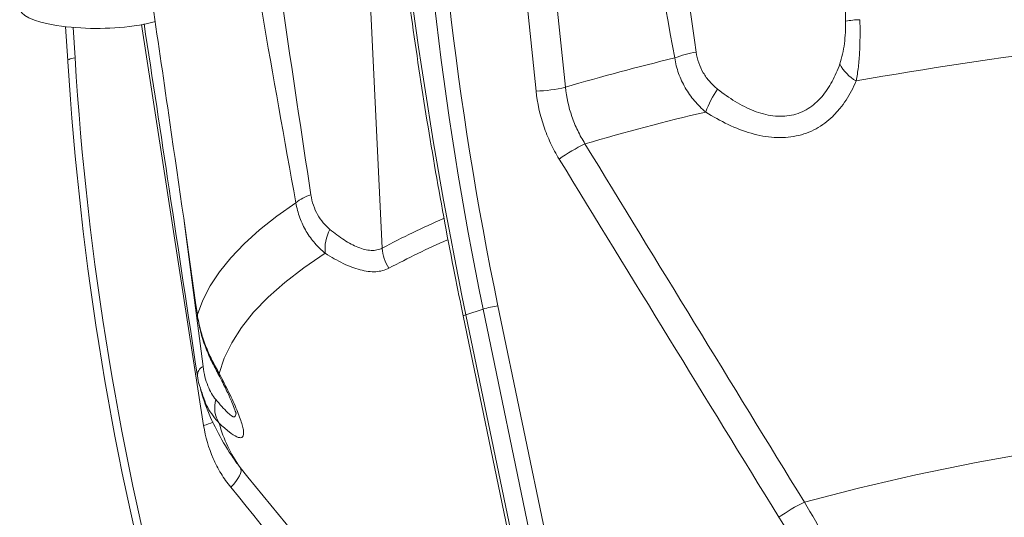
# Model space of a CAD drawing. Header units: millimetres. Extents: x 44 to 335, y -281 to 612.
# Tile 4 of 15: x 48 to 130, y -20 to 21. Entities that reach past the tile are written whole.
import ezdxf

# ---------------------------------------------------------------- set-up
doc = ezdxf.new("R2010")
doc.units = ezdxf.units.MM

msp = doc.modelspace()

# ---------------------------------------------------------------- linework, layer by layer
at = {"color": 7, "linetype": 'Continuous', "lineweight": 15}
for p, q in [((90.86, 15.3), (86.96, 52.727)), ((77.998, 2.164), (76.18, 39.596)), ((51.505, 20.686), (51.679, 17.826)), ((86.437, -2.938), (84.989, -3.407)), ((127.345, -200.024), (86.437, -2.938)), ((87.675, -2.661), (128.584, -199.747)), ((84.765, -3.517), (125.674, -200.603)), ((84.989, -3.407), (125.898, -200.494)), ((65.782, -15.704), (66.113, -16.2))]:
    msp.add_line(p, q, dxfattribs=at)
at = {"color": 8, "linetype": 'Continuous', "lineweight": 15}
for p, q in [((52.14, 20.622), (52.295, 18.083)), ((63.053, -12.67), (57.844, 20.869)), ((61.41, 4.413), (63.004, -7.753))]:
    msp.add_line(p, q, dxfattribs=at)
at = {"color": 7, "linetype": 'Continuous', "lineweight": 15, "flags": 128}
for points in [[(89.413, 53.041), (89.823, 49.109), (91.464, 33.381), (93.318, 15.616)], [(47.665, 22.27), (47.695, 22.05), (47.837, 21.833), (48.087, 21.623), (48.441, 21.423), (48.892, 21.236), (49.434, 21.067), (50.057, 20.917), (50.749, 20.789)], [(51.679, 17.826), (51.68, 17.819), (51.704, 17.779)], [(62.528, -3.393), (62.975, -2.197), (63.591, -1.005), (64.375, 0.18), (65.325, 1.357), (66.442, 2.524), (67.722, 3.68), (69.165, 4.823), (70.768, 5.951)], [(64.356, -8.328), (64.778, -7.038), (65.399, -5.753), (66.217, -4.476), (67.233, -3.208), (68.443, -1.952), (69.847, -0.709), (71.441, 0.518), (73.224, 1.728)], [(62.516, -3.446), (62.515, -3.432), (62.528, -3.393)], [(113.306, -19.089), (117.833, -17.906), (122.634, -16.799), (127.692, -15.77), (132.986, -14.825), (138.496, -13.967), (144.202, -13.199), (150.081, -12.523), (156.11, -11.944), (162.266, -11.462), (168.526, -11.08), (174.866, -10.8), (181.26, -10.621)], [(66.113, -16.2), (66.171, -16.329), (66.18, -16.491), (66.142, -16.681), (66.057, -16.894), (65.927, -17.123), (65.758, -17.362), (65.552, -17.603), (65.317, -17.84)]]:
    msp.add_lwpolyline(points, dxfattribs=at)
at = {"color": 8, "linetype": 'Continuous', "lineweight": 15, "flags": 128}
for points in [[(52.295, 18.083), (52.14, 18.055), (52.002, 18.022), (51.884, 17.985), (51.791, 17.944), (51.725, 17.902), (51.687, 17.86), (51.679, 17.826)], [(84.989, -3.407), (84.892, -3.441), (84.821, -3.471), (84.778, -3.496), (84.765, -3.516), (84.765, -3.517)]]:
    msp.add_lwpolyline(points, dxfattribs=at)
at = {"color": 7, "linetype": 'Continuous', "lineweight": 15}
for centre, radius, start, end in [((54.171, 43.788), 23.253, 261.53719, 277.59986), ((55.624, 33.174), 12.539, 277.43497, 285.73904), ((118.155, 13.732), 7.537, 91.51656, 100.66903), ((179.92, -337.274), 358.863, 94.21507, 99.99442), ((106.183, 7.943), 10.787, 100.33918, 110.20176), ((145.07, -159.102), 182.221, 103.52375, 106.49952), ((119.257, 19.052), 3.329, 206.40531, 240.92904), ((90.691, 26.357), 11.058, 270.87594, 283.74585), ((113.325, 10.471), 8.823, 145.55434, 159.60568), ((146.745, -164.837), 183.189, 103.15475, 106.42198), ((101.448, -2.625), 14.984, 115.67507, 125.2751), ((73.046, 3.184), 3.584, 106.54897, 129.45734), ((76.697, 2.091), 3.492, 152.10399, 185.97517), ((81.371, 2.344), 3.378, 183.06405, 213.45742), ((88.973, -11.366), 8.801, 98.47879, 106.74518), ((63.338, -8.491), 0.811, 114.35016, 182.28007), ((66.521, -11.15), 2.548, 165.0199, 211.84479), ((75.174, -9.635), 11.189, 194.80572, 215.9264), ((119.854, -32.551), 14.97, 115.9408, 125.41809)]:
    msp.add_arc(centre, radius, start, end, dxfattribs=at)
at = {"color": 8, "linetype": 'Continuous', "lineweight": 15}
for centre, radius, start, end in [((110.781, -59.288), 69.649, 113.39354, 118.0784), ((110.494, -59.274), 67.756, 113.52653, 118.1254), ((64.906, -7.576), 0.931, 207.20693, 233.85587), ((62.126, -8.787), 3.992, 283.42581, 295.5199)]:
    msp.add_arc(centre, radius, start, end, dxfattribs=at)
at = {"color": 7, "linetype": 'Continuous', "lineweight": 15}
for centre, major_axis, ratio, start_param, end_param in [((302.595, 29.472), (-93.001, 232.207), 0.868094, 1.158965, 1.368405), ((303.078, 29.655), (-92.742, 231.235), 0.868541, 1.158514, 1.367953), ((246.389, 11.235), (-70.474, 239.922), 0.640875, 1.235297, 1.444737), ((285.558, 55.625), (131.159, 215.265), 0.902021, 2.228018, 2.437457), ((285.175, 55.82), (130.492, 214.507), 0.901827, 2.227433, 2.436872)]:
    msp.add_ellipse(centre, major_axis=major_axis, ratio=ratio, start_param=start_param, end_param=end_param, dxfattribs=at)
for points, knots in [([(116.76, 21.138), (116.722, 26.54), (116.599, 31.931), (116.241, 42.699), (116.003, 48.076), (115.72, 53.445)], [0, 0, 0, 0, 0.5, 0.5, 1, 1, 1, 1]), ([(102.458, 18.067), (101.465, 23.464), (100.57, 28.893), (98.908, 39.793), (98.143, 45.265), (97.431, 50.755)], [0, 0, 0, 0, 0.5, 0.5, 1, 1, 1, 1]), ([(77.782, 47.403), (77.887, 45.907), (78.19, 41.568), (78.852, 34.355), (79.836, 25.765), (81.03, 17.156), (82.43, 8.541), (83.708, 1.649), (84.53, -2.367), (84.765, -3.517)], [0, 0, 0, 0, 0.088877, 0.257646, 0.426375, 0.595067, 0.763732, 0.93238, 1, 1, 1, 1]), ([(58.784, 22.5), (59.267, 19.228), (60.534, 10.642), (61.765, 1.973), (62.528, -3.393)], [0, 0, 0, 0, 0.381041, 1, 1, 1, 1]), ([(62.528, -8.524), (61.746, -3.329), (60.281, 6.402), (58.774, 16.303), (58.071, 20.918)], [0, 0, 0, 0, 0.533858, 1, 1, 1, 1]), ([(116.275, 17.572), (116.365, 17.828), (116.442, 18.101), (116.568, 18.668), (116.618, 18.961), (116.695, 19.57), (116.722, 19.884), (116.755, 20.509), (116.762, 20.822), (116.76, 21.138)], [0, 0, 0, 0, 0.25, 0.25, 0.5, 0.5, 0.75, 0.75, 1, 1, 1, 1]), ([(117.955, 21.266), (117.965, 20.814), (117.969, 20.365), (117.963, 19.695), (117.959, 19.472), (117.947, 19.027), (117.938, 18.805), (117.904, 18.151), (117.871, 17.729), (117.778, 16.912), (117.717, 16.517), (117.639, 16.142)], [0, 0, 0, 0, 0.25, 0.25, 0.375, 0.375, 0.5, 0.5, 0.75, 0.75, 1, 1, 1, 1]), ([(104.247, 18.555), (104.294, 18.249), (104.369, 17.947), (104.572, 17.369), (104.7, 17.092), (105.009, 16.565), (105.19, 16.314), (105.59, 15.857), (105.81, 15.649), (106.049, 15.461)], [0, 0, 0, 0, 0.25, 0.25, 0.5, 0.5, 0.75, 0.75, 1, 1, 1, 1]), ([(105.055, 13.545), (104.713, 13.832), (104.398, 14.145), (103.826, 14.823), (103.566, 15.191), (103.122, 15.96), (102.937, 16.36), (102.64, 17.194), (102.528, 17.628), (102.458, 18.067)], [0, 0, 0, 0, 0.25, 0.25, 0.5, 0.5, 0.75, 0.75, 1, 1, 1, 1]), ([(106.049, 15.461), (106.529, 15.082), (107.02, 14.734), (108.032, 14.12), (108.557, 13.851), (109.348, 13.542), (109.613, 13.454), (110.145, 13.313), (110.414, 13.259), (111.216, 13.158), (111.733, 13.172), (112.48, 13.325), (112.724, 13.399), (113.191, 13.588), (113.413, 13.702), (113.833, 13.964), (114.032, 14.113), (114.41, 14.442), (114.589, 14.624), (114.925, 15.011), (115.081, 15.218), (115.372, 15.647), (115.506, 15.871), (115.881, 16.564), (116.093, 17.056), (116.275, 17.572)], [0, 0, 0, 0, 0.125, 0.125, 0.25, 0.25, 0.3125, 0.3125, 0.375, 0.375, 0.5, 0.5, 0.5625, 0.5625, 0.625, 0.625, 0.6875, 0.6875, 0.75, 0.75, 0.8125, 0.8125, 0.875, 0.875, 1, 1, 1, 1]), ([(117.639, 16.142), (117.397, 15.577), (117.117, 15.042), (116.63, 14.295), (116.456, 14.056), (116.084, 13.599), (115.885, 13.38), (115.257, 12.771), (114.796, 12.425), (114.033, 12.009), (113.767, 11.888), (113.208, 11.682), (112.92, 11.601), (112.04, 11.418), (111.428, 11.378), (110.471, 11.439), (110.147, 11.479), (109.503, 11.596), (109.18, 11.672), (108.212, 11.95), (107.561, 12.203), (106.292, 12.805), (105.669, 13.155), (105.055, 13.545)], [0, 0, 0, 0, 0.125, 0.125, 0.1875, 0.1875, 0.25, 0.25, 0.375, 0.375, 0.4375, 0.4375, 0.5, 0.5, 0.625, 0.625, 0.6875, 0.6875, 0.75, 0.75, 0.875, 0.875, 1, 1, 1, 1]), ([(92.795, 9.607), (92.53, 10.04), (92.29, 10.486), (91.859, 11.407), (91.668, 11.882), (91.181, 13.317), (90.964, 14.297), (90.86, 15.3)], [0, 0, 0, 0, 0.25, 0.25, 0.5, 0.5, 1, 1, 1, 1]), ([(93.318, 15.616), (93.404, 14.779), (93.586, 13.962), (93.998, 12.768), (94.16, 12.373), (94.526, 11.608), (94.731, 11.238), (94.956, 10.879)], [0, 0, 0, 0, 0.5, 0.5, 0.75, 0.75, 1, 1, 1, 1]), ([(72.025, 6.619), (72.072, 6.319), (72.145, 6.025), (72.333, 5.471), (72.449, 5.208), (72.724, 4.715), (72.882, 4.484), (73.226, 4.072), (73.413, 3.888), (73.611, 3.725)], [0, 0, 0, 0, 0.25, 0.25, 0.5, 0.5, 0.75, 0.75, 1, 1, 1, 1]), ([(73.224, 1.728), (72.917, 1.977), (72.629, 2.254), (72.098, 2.866), (71.854, 3.205), (71.43, 3.922), (71.249, 4.301), (70.956, 5.1), (70.843, 5.52), (70.768, 5.951)], [0, 0, 0, 0, 0.25, 0.25, 0.5, 0.5, 0.75, 0.75, 1, 1, 1, 1]), ([(73.611, 3.725), (74.01, 3.398), (74.41, 3.101), (75.197, 2.594), (75.585, 2.384), (76.154, 2.154), (76.344, 2.091), (76.71, 2.002), (76.887, 1.975), (77.229, 1.959), (77.394, 1.97), (77.71, 2.035), (77.859, 2.089), (77.998, 2.164)], [0, 0, 0, 0, 0.25, 0.25, 0.5, 0.5, 0.625, 0.625, 0.75, 0.75, 0.875, 0.875, 1, 1, 1, 1]), ([(78.553, 0.482), (78.222, 0.304), (77.854, 0.21), (77.249, 0.179), (77.039, 0.188), (76.603, 0.241), (76.376, 0.285), (75.685, 0.467), (75.21, 0.65), (74.233, 1.118), (73.73, 1.404), (73.224, 1.728)], [0, 0, 0, 0, 0.25, 0.25, 0.375, 0.375, 0.5, 0.5, 0.75, 0.75, 1, 1, 1, 1]), ([(62.522, -3.447), (62.6, -3.9), (62.762, -4.834), (63.215, -6.172), (63.681, -7.254), (63.981, -7.805), (64.086, -7.997)], [0, 0, 0, 0, 0.275512, 0.567167, 0.848967, 1, 1, 1, 1]), ([(62.528, -3.393), (62.592, -3.836), (62.683, -4.273), (62.856, -4.923), (62.919, -5.138), (63.059, -5.567), (63.135, -5.781), (63.375, -6.409), (63.553, -6.813), (63.938, -7.593), (64.145, -7.971), (64.356, -8.328)], [0, 0, 0, 0, 0.25, 0.25, 0.375, 0.375, 0.5, 0.5, 0.75, 0.75, 1, 1, 1, 1]), ([(63.004, -7.753), (63.042, -8.049), (63.097, -8.335), (63.234, -8.87), (63.315, -9.121), (63.501, -9.587), (63.605, -9.802), (63.825, -10.181), (63.941, -10.347), (64.06, -10.491)], [0, 0, 0, 0, 0.25, 0.25, 0.5, 0.5, 0.75, 0.75, 1, 1, 1, 1]), ([(64.073, -8.006), (64.185, -8.213), (64.538, -8.864), (64.999, -9.797), (65.427, -10.737), (65.67, -11.353), (65.782, -11.719), (65.785, -11.735), (65.786, -11.741)], [0, 0, 0, 0, 0.1144229, 0.3600919, 0.5736853, 0.7608077, 0.908298, 1, 1, 1, 1]), ([(62.783, -9.554), (62.743, -9.458), (62.616, -9.149), (62.564, -8.779), (62.528, -8.524)], [0, 0, 0, 0, 0.311528, 1, 1, 1, 1]), ([(64.356, -8.328), (64.654, -8.887), (64.927, -9.423), (65.297, -10.184), (65.413, -10.43), (65.631, -10.907), (65.732, -11.138), (66.005, -11.791), (66.147, -12.176), (66.294, -12.669), (66.332, -12.819), (66.383, -13.088), (66.395, -13.204), (66.396, -13.496), (66.347, -13.619), (66.2, -13.696), (66.14, -13.703), (65.998, -13.684), (65.916, -13.659), (65.644, -13.535), (65.423, -13.391), (64.929, -13.008), (64.654, -12.77), (64.356, -12.494)], [0, 0, 0, 0, 0.125, 0.125, 0.1875, 0.1875, 0.25, 0.25, 0.375, 0.375, 0.4375, 0.4375, 0.5, 0.5, 0.625, 0.625, 0.6875, 0.6875, 0.75, 0.75, 0.875, 0.875, 1, 1, 1, 1]), ([(62.803, -9.671), (62.893, -9.987), (63.202, -11.074), (63.989, -12.841), (64.95, -14.562), (65.621, -15.531), (65.838, -15.844)], [0, 0, 0, 0, 0.13926, 0.480107, 0.832105, 1, 1, 1, 1]), ([(65.317, -17.84), (65.022, -17.477), (64.751, -17.094), (64.261, -16.289), (64.041, -15.865), (63.471, -14.562), (63.204, -13.642), (63.053, -12.67)], [0, 0, 0, 0, 0.25, 0.25, 0.5, 0.5, 1, 1, 1, 1]), ([(113.306, -19.089), (114.578, -21.174), (115.72, -23.318), (117.75, -27.72), (118.64, -29.978), (119.78, -33.452), (120.128, -34.626), (120.756, -37), (121.034, -38.193), (121.763, -41.793), (122.103, -44.203), (122.297, -46.621)], [0, 0, 0, 0, 0.25, 0.25, 0.5, 0.5, 0.625, 0.625, 0.75, 0.75, 1, 1, 1, 1]), ([(119.899, -46.866), (119.713, -44.533), (119.385, -42.215), (118.683, -38.759), (118.414, -37.611), (117.805, -35.323), (117.468, -34.191), (116.361, -30.841), (115.497, -28.665), (113.524, -24.424), (112.414, -22.359), (111.179, -20.351)], [0, 0, 0, 0, 0.25, 0.25, 0.375, 0.375, 0.5, 0.5, 0.75, 0.75, 1, 1, 1, 1])]:
    msp.add_open_spline(points, degree=3, knots=knots, dxfattribs=at)
at = {"color": 8, "linetype": 'Continuous', "lineweight": 15}
for points, knots in [([(100.507, 48.359), (101.01, 43.687), (102.084, 33.705), (103.496, 23.816), (104.247, 18.555)], [0, 0, 0, 0, 0.468011, 1, 1, 1, 1]), ([(70.768, 5.951), (69.811, 11.248), (68.029, 21.117), (66.435, 31.146), (65.696, 35.791)], [0, 0, 0, 0, 0.536808, 1, 1, 1, 1]), ([(67.893, 35.706), (68.488, 31.183), (69.77, 21.424), (71.238, 11.789), (72.025, 6.619)], [0, 0, 0, 0, 0.463444, 1, 1, 1, 1]), ([(64.356, -12.494), (64.011, -12.094), (63.352, -11.331), (62.966, -10.127), (62.783, -9.554)], [0, 0, 0, 0, 0.524434, 1, 1, 1, 1]), ([(64.06, -10.491), (64.408, -10.896), (65.069, -11.661), (65.7, -12.114), (65.745, -11.766), (65.765, -11.606)], [0, 0, 0, 0, 0.377114, 0.713581, 1, 1, 1, 1])]:
    msp.add_open_spline(points, degree=3, knots=knots, dxfattribs=at)
at = {"color": 7, "linetype": 'Continuous', "lineweight": 15}
for points in [[(94.956, 10.879), (101.064, 0.884), (107.179, -9.107), (113.306, -19.089)], [(111.179, -20.351), (105.038, -10.373), (98.913, -0.386), (92.795, 9.607)], [(66.113, -16.2), (72.946, -24.582), (79.787, -32.958), (86.644, -41.321)], [(85.839, -42.949), (78.986, -34.591), (72.148, -26.219), (65.317, -17.84)]]:
    msp.add_open_spline(points, degree=3, dxfattribs=at)

doc.saveas('drawing.dxf')
